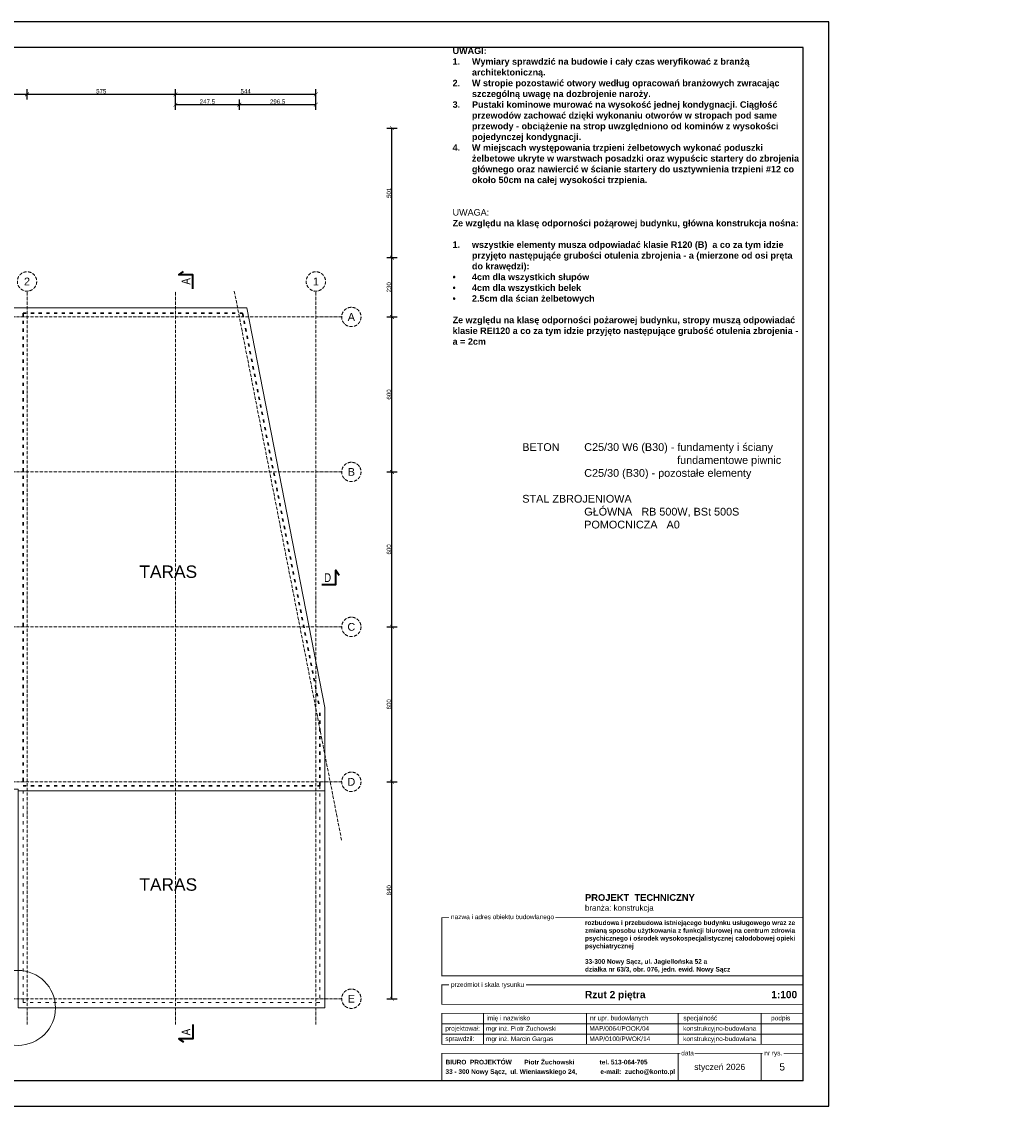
# Model space of a CAD drawing. Header units: inches. Extents: x 201967 to 338763, y -32705 to 30884.
# Tile 76 of 236: x 320951 to 324785, y -7407 to -3207. Entities that reach past the tile are written whole.
import ezdxf
from ezdxf.enums import TextEntityAlignment as Align

# ---------------------------------------------------------------- set-up
doc = ezdxf.new("R2010")
doc.units = ezdxf.units.IN
doc.header["$MEASUREMENT"] = 0
doc.linetypes.add('ACAD_ISO03W100', pattern=[30, 12, -18])
doc.linetypes.add('ACAD_ISO10W100', pattern=[18, 12, -3, 0, -3])
for name, color, linetype, lineweight in [('01 b KONSTRUKCJA belki', 92, 'ACAD_ISO03W100', 30), ('02 b ściany dziłowe cienkie', 6, 'ACAD_ISO03W100', 13), ('11 OSIE ściany', 2, 'ACAD_ISO10W100', 5), ('50 OPIS 1', 130, 'Continuous', 9), ('80 TABELA 1', 7, 'Continuous', 18), ('90 WYMIAR', 155, 'Continuous', 9), ('91 PRZEKROJE', 7, 'Continuous', 35), ('_proj_SCHODY', 2, 'Continuous', 9)]:
    doc.layers.add(name, color=color, linetype=linetype, lineweight=lineweight)
doc.styles.add('100 arial', font='arial.ttf', dxfattribs={"width": 0.8, "height": 17})
doc.styles.add('Arial-Bold', font='arialbd.ttf')
doc.styles.add('arialcce', font='arial.ttf')
doc.dimstyles.new('100', dxfattribs={"dimscale": 10, "dimtxt": 17, "dimasz": 1.5, "dimexe": 2, "dimexo": 2, "dimgap": 0.3, "dimtad": 1, "dimdec": 1, "dimrnd": 0.5, "dimdsep": 46, "dimtxsty": '100 arial', "dimblk": 'ARCHTICK', "dimcen": 10, "dimclrd": 256, "dimclre": 256, "dimclrt": 256, "dimadec": 0, "dimazin": 0, "dimtfac": 1, "dimtdec": 1, "dimtix": 1, "dimtmove": 1, "dimatfit": 3, "dimfxl": 2, "dimfxlon": 1, "dimtolj": 1, "dimarcsym": 0})

# ---------------------------------------------------------------- blocks, each defined once
blk = doc.blocks.new('1 osie 2 część BPPZ')
at = {"layer": '11 OSIE ściany'}
for p, q in [((0, -2740), (0, 100)), ((575, -2740), (575, 100)), ((803.1, 100), (1219, -2027.5)), ((1119, -2740), (1119, 100)), ((-95.3, 0), (1219, 0)), ((-95.3, -600), (1219, -600)), ((-95.3, -1200), (1219, -1200)), ((-95.3, -1800), (1219, -1800)), ((-95.3, -2640), (1219, -2640))]:
    blk.add_line(p, q, dxfattribs=at)
for centre in [(0, 137.5), (1119, 137.5), (1256.5, 0), (1256.5, -600), (1256.5, -1200), (1256.5, -1800), (1256.5, -2640)]:
    blk.add_circle(centre, 37.5, dxfattribs=at)
at = {"layer": '11 OSIE ściany', "style": 'arialcce'}
for s, p in [('2', (0, 137.5)), ('1', (1119, 137.5)), ('A', (1256.5, 0)), ('B', (1256.5, -600)), ('C', (1256.5, -1200)), ('D', (1256.5, -1800)), ('E', (1256.5, -2640))]:
    blk.add_text(s, height=30, dxfattribs=at).set_placement(p, align=Align.MIDDLE_CENTER)
blk = doc.blocks.new('tabelka Jagielońska')
at = {"linetype": 'Continuous'}
for p, q in [((-1238.6, 260), (-1238.6, 140)), ((-838.8, 260), (-838.8, 140)), ((-484, 260), (-484, 140)), ((-162.4, 260), (-162.4, 140)), ((0, 220), (-1400, 220)), ((0, 180), (-1400, 180)), ((-484, 105), (-484, 0)), ((-162.4, 105), (-162.4, 0.6))]:
    blk.add_line(p, q, dxfattribs=at)
at = {"linetype": 'Continuous', "const_width": 3}
for points in [[(-1371.7, 630.8), (-1400, 630.8), (-1400, 405.4), (0, 405.4), (0, 630.8), (-960.2, 630.8)], [(-1371.7, 370.4), (-1400, 370.4), (-1400, 295), (0, 295), (0, 370.4), (-1073.9, 370.4)], [(-476, 105), (-1400, 105), (-1400, 0), (0, 0), (0, 105), (-75.3, 105)], [(-156.8, 105), (-419.9, 105)]]:
    blk.add_lwpolyline(points, dxfattribs=at)
blk.add_lwpolyline([(-1400, 140), (0, 140), (0, 260), (-1400, 260)], close=True, dxfattribs=at)
at = {"linetype": 'Continuous'}
for s, style, p in [('nazwa i adres obiektu budowlanego', 'arialcce', (-1364.4, 624.7)), ('przedmiot i skala rysunku', 'arialcce', (-1364.4, 362.6)), ('imię i nazwisko', 'arialcce', (-1227, 232.9)), ('nr upr. budowlanych', 'arialcce', (-825.6, 232.9)), ('specjalność', 'arialcce', (-464.1, 232.9)), ('podpis', 'arialcce', (-124.1, 232.9)), ('projektował:', 'arialcce', (-1386, 192.8)), ('mgr inż. Piotr Żuchowski', 'arialcce', (-1228.8, 192.5)), ('MAP/0064/POOK/04', 'arialcce', (-828.3, 192.5)), ('konstrukcyjno-budowlana', 'arialcce', (-464.9, 192.5)), ('sprawdził:', 'arialcce', (-1386, 152.8)), ('mgr inż. Marcin Gargas', 'arialcce', (-1228.8, 152.5)), ('MAP/0100/PWOK/14', 'arialcce', (-828.3, 152.5)), ('konstrukcyjno-budowlana', 'arialcce', (-464.9, 152.5)), ('BIURO  PROJEKTÓW       Piotr Żuchowski              tel. 513-064-705', 'Arial-Bold', (-1385.6, 62.1)), ('data', 'arialcce', (-472.2, 97.2)), ('nr rys.', 'arialcce', (-150.7, 97.2)), ('33 - 300 Nowy Sącz,  ul. Wieniawskiego 24,             e-mail:  zucho@konto.pl', 'Arial-Bold', (-1385.6, 25.5))]:
    blk.add_text(s, height=17.98, dxfattribs=dict(at, style=style)).set_placement(p)
at = {"linetype": 'Continuous', "style": 'arialcce'}
blk.add_text('styczeń 2026', height=24, dxfattribs=at).set_placement((-323.2, 52.5), align=Align.MIDDLE_CENTER)
at = {"attachment_point": 4, "style": 'Arial-Bold'}
for s, insert, char_height, width in [('PROJEKT  TECHNICZNY', (-845.3, 708.4), 26, 867.176), ('{\\fArial|b0|i0|c238|p34;branża: konstrukcja}', (-845.3, 665.2), 22, 867.176), ('\\pt252;{\\C0;rozbudowa i przebudowa istniejącego budynku usługowego wraz ze zmianą sposobu użytkowania z funkcji biurowej na centrum zdrowia psychicznego i ośrodek wysokospecjalistycznej całodobowej opieki psychiatrycznej\\P\\P\\ptz;}33-300 Nowy Sącz, ul. Jagiellońska 52 a\\P\\pt252;działka nr 63/3, obr. 076, jedn. ewid. Nowy Sącz', (-845.3, 518.1), 18, 846.397)]:
    blk.add_mtext(s, dxfattribs=dict(at, insert=insert, char_height=char_height, width=width))
at = {"linetype": 'Continuous', "style": 'Arial-Bold'}
blk.add_attdef('TEMAT RYSUNKU', text='', height=28, dxfattribs=at).set_placement((-845.3, 332.7), align=Align.MIDDLE_LEFT)
blk.add_attdef('SKALA', text='', height=28, dxfattribs=at).set_placement((-23.2, 332.7), align=Align.MIDDLE_RIGHT)
at = {"linetype": 'Continuous', "style": 'arialcce'}
for tag, p in [('nr rys.', (-81.2, 52.5)), ('NR', (-81.2, -29.4))]:
    blk.add_attdef(tag, text='', height=28, dxfattribs=at).set_placement(p, align=Align.MIDDLE)
blk = doc.blocks.new('*U1185')
at = {"layer": '91 PRZEKROJE'}
for points in [[(-8832, 15694.4), (-8887, 15694.4), (-8887, 15749.4), (-8899.3, 15730.6)], [(-5983.5, 15694.4), (-5928.5, 15694.4), (-5928.5, 15749.4), (-5916.2, 15730.6)]]:
    blk.add_lwpolyline(points, dxfattribs=at)
at = {"layer": '91 PRZEKROJE', "color": 2, "char_height": 34, "style": '100 arial'}
for insert, attachment_point in [((-8873.9, 15738.4), 1), ((-5941.6, 15738.4), 3)]:
    blk.add_mtext_dynamic_manual_height_columns('A', width=64.078, gutter_width=85, heights=[0], dxfattribs=dict(at, insert=insert, attachment_point=attachment_point))
blk = doc.blocks.new('*U1165')
at = {"layer": '91 PRZEKROJE'}
for points in [[(-8832, 15694.4), (-8887, 15694.4), (-8887, 15749.4), (-8899.3, 15730.6)], [(-6680.2, 15694.4), (-6625.2, 15694.4), (-6625.2, 15749.4), (-6612.9, 15730.6)]]:
    blk.add_lwpolyline(points, dxfattribs=at)
at = {"layer": '91 PRZEKROJE', "color": 2, "char_height": 34, "attachment_point": 1, "style": '100 arial'}
for insert in [(-8873.6, 15738), (-6671.2, 15738)]:
    blk.add_mtext_dynamic_manual_height_columns('C', width=64.078, gutter_width=85, heights=[0], dxfattribs=dict(at, insert=insert))
blk = doc.blocks.new('1 przekroje jagielońska')
at = {"layer": '91 PRZEKROJE'}
for points in [[(-2172.1, 797.6), (-2172.1, 852.6), (-2227.1, 852.6), (-2208.2, 865)], [(-2172.1, -778), (-2172.1, -833), (-2117.1, -833)], [(-1887.1, -888), (-1887.1, -833), (-1942.1, -833)], [(-2633.5, -1035.9), (-2688.5, -1035.9), (-2688.5, -980.9), (-2700.8, -999.7)], [(22.9, -1035.9), (77.9, -1035.9), (77.9, -980.9), (90.2, -999.7)], [(-1887.1, -2052.9), (-1887.1, -2107.9), (-1942.1, -2107.9), (-1923.2, -2120.2)]]:
    blk.add_lwpolyline(points, dxfattribs=at)
at = {"layer": '91 PRZEKROJE', "rotation": 90}
for name, p in [('*U1165', (12125.5, 6977.2)), ('*U1185', (15217.9, 6092.2))]:
    blk.add_blockref(name, p, dxfattribs=at)
at = {"layer": '91 PRZEKROJE', "color": 2, "char_height": 34, "attachment_point": 1, "rotation": 90, "style": '100 arial'}
for insert in [(-2215.6, 810.8), (-1930.6, -2094.7)]:
    blk.add_mtext_dynamic_manual_height_columns('B', width=64.078, gutter_width=85, heights=[0], dxfattribs=dict(at, insert=insert))
at = {"layer": '91 PRZEKROJE', "color": 2, "char_height": 34, "attachment_point": 1, "style": '100 arial'}
for insert in [(-2675.1, -992.3), (31.9, -992.3)]:
    blk.add_mtext_dynamic_manual_height_columns('D', width=64.078, gutter_width=85, heights=[0], dxfattribs=dict(at, insert=insert))
blk = doc.blocks.new('1 opisy blok Szwedzka nowa część')
at = {"layer": '50 OPIS 1', "ltscale": 0.1, "char_height": 25, "width": 1358.071, "attachment_point": 1, "style": 'arialcce'}
for s, insert in [('\\A1;\\pi-75,l75,t75;{\\fArial|b1|i0|c238|p34;UWAGI: \\P1.^IWymiary sprawdzić na budowie i cały czas weryfikować z branżą architektoniczną.\\P2.^IW stropie pozostawić otwory według opracowań branżowych zwracając szczególną uwagę na dozbrojenie naroży.\\P3.^IPustaki kominowe murować na wysokość jednej kondygnacji. Ciągłość   przewodów zachować dzięki wykonaniu otworów w stropach pod same przewody - obciążenie na strop uwzględniono od kominów z wysokości pojedynczej kondygnacji.\\P4.^IW miejscach występowania trzpieni żelbetowych wykonać poduszki żelbetowe ukryte w warstwach posadzki oraz wypuścic startery do zbrojenia głównego oraz nawiercić w ścianie startery do usztywnienia trzpieni #12 co około 50cm na całej wysokości trzpienia.}', (-1358.1, 0)), ('\\A1;UWAGA: \\P{\\fArial|b1|i0|c238|p34;Ze względu na klasę odporności pożąrowej budynku, główna konstrukcja nośna:\\P\\P\\pi-75,l75,t75;1.^Iwszystkie elementy musza odpowiadać klasie R120 (B)  a co za tym idzie przyjęto następująće grubości otulenia zbrojenia - a (mierzone od osi pręta do krawędzi):\\P\\fSymbol|b1|i0|c2|p18;·^I\\fArial|b1|i0|c238|p34;4cm dla wszystkich słupów\\P\\fSymbol|b1|i0|c2|p18;·^I\\fArial|b1|i0|c238|p34;4cm dla wszystkich belek\\P\\fSymbol|b1|i0|c2|p18;·^I\\fArial|b1|i0|c238|p34;2.5cm dla ścian żelbetowych\\P\\pi0,l0,tz;\\P\\A0;Ze względu na klasę odporności pożarowej budynku, stropy muszą odpowiadać klasie REI120 a co za tym idzie przyjęto następujące grubość otulenia zbrojenia - a = 2cm\\fArial|b0|i0|c238|p34;\\H0.91667x;\\P\\A1;\\fArial|b1|i0|c238|p34;\\H1.0909x; ^I}', (-1358.1, -625.8))]:
    blk.add_mtext(s, dxfattribs=dict(at, insert=insert))
at = {"layer": '50 OPIS 1', "insert": (-1088.1, -1532.3), "char_height": 30, "width": 1400.682, "attachment_point": 1, "style": 'arialcce'}
blk.add_mtext('BETON   ^IC25/30 W6 (B30) - fundamenty i ściany \\P^I^I^I^I^Ifundamentowe piwnic\\P^I^IC25/30 (B30) - pozostałe elementy\\P^I\\PSTAL ZBROJENIOWA\\P^I^IGŁÓWNA   RB 500W, BSt 500S\\P^I^IPOMOCNICZA   A0', dxfattribs=at)
blk = doc.blocks.new('_ARCHTICK')
at = {"color": 0, "linetype": 'ByBlock', "const_width": 0.15}
blk.add_lwpolyline([(-0.5, -0.5), (0.5, 0.5)], dxfattribs=at)
blk = doc.blocks.new('*D1859')
at = {"layer": '90 WYMIAR', "lineweight": -2, "transparency": 16777216}
for p, q in [((322365.5, -6150.7), (322405.5, -6150.7)), ((322385.5, -6990.7), (322385.5, -6150.7)), ((322365.5, -6990.7), (322405.5, -6990.7))]:
    blk.add_line(p, q, dxfattribs=at)
at = {"layer": 'Defpoints', "color": 0, "transparency": 16777216}
for p in [(322190.5, -6150.7), (322385.5, -6150.7), (322190.5, -6990.7)]:
    blk.add_point(p, dxfattribs=at)
at = {"layer": '90 WYMIAR', "lineweight": -2, "transparency": 16777216, "xscale": 15, "yscale": 15, "zscale": 15}
for p, rotation in [((322385.5, -6150.7), 90), ((322385.5, -6990.7), 270)]:
    blk.add_blockref('_ARCHTICK', p, dxfattribs=dict(at, rotation=rotation))
at = {"layer": '90 WYMIAR', "transparency": 16777216, "insert": (322373.8, -6570.7), "char_height": 17, "attachment_point": 5, "rotation": 90, "style": '100 arial'}
blk.add_mtext('\\A1;840', dxfattribs=at)
blk = doc.blocks.new('*D1860')
at = {"layer": '90 WYMIAR', "lineweight": -2, "transparency": 16777216}
for p, q in [((322365.5, -5550.7), (322405.5, -5550.7)), ((322385.5, -6150.7), (322385.5, -5550.7)), ((322365.5, -6150.7), (322405.5, -6150.7))]:
    blk.add_line(p, q, dxfattribs=at)
at = {"layer": 'Defpoints', "color": 0, "transparency": 16777216}
for p in [(322190.5, -5550.7), (322385.5, -5550.7), (322190.5, -6150.7)]:
    blk.add_point(p, dxfattribs=at)
at = {"layer": '90 WYMIAR', "lineweight": -2, "transparency": 16777216, "xscale": 15, "yscale": 15, "zscale": 15}
for p, rotation in [((322385.5, -5550.7), 90), ((322385.5, -6150.7), 270)]:
    blk.add_blockref('_ARCHTICK', p, dxfattribs=dict(at, rotation=rotation))
at = {"layer": '90 WYMIAR', "transparency": 16777216, "insert": (322373.8, -5850.7), "char_height": 17, "attachment_point": 5, "rotation": 90, "style": '100 arial'}
blk.add_mtext('\\A1;600', dxfattribs=at)
blk = doc.blocks.new('*D1861')
at = {"layer": '90 WYMIAR', "lineweight": -2, "transparency": 16777216}
for p, q in [((322365.5, -4950.7), (322405.5, -4950.7)), ((322385.5, -5550.7), (322385.5, -4950.7)), ((322365.5, -5550.7), (322405.5, -5550.7))]:
    blk.add_line(p, q, dxfattribs=at)
at = {"layer": 'Defpoints', "color": 0, "transparency": 16777216}
for p in [(322190.5, -4950.7), (322385.5, -4950.7), (322190.5, -5550.7)]:
    blk.add_point(p, dxfattribs=at)
at = {"layer": '90 WYMIAR', "lineweight": -2, "transparency": 16777216, "xscale": 15, "yscale": 15, "zscale": 15}
for p, rotation in [((322385.5, -4950.7), 90), ((322385.5, -5550.7), 270)]:
    blk.add_blockref('_ARCHTICK', p, dxfattribs=dict(at, rotation=rotation))
at = {"layer": '90 WYMIAR', "transparency": 16777216, "insert": (322373.8, -5250.7), "char_height": 17, "attachment_point": 5, "rotation": 90, "style": '100 arial'}
blk.add_mtext('\\A1;600', dxfattribs=at)
blk = doc.blocks.new('*D1862')
at = {"layer": '90 WYMIAR', "lineweight": -2, "transparency": 16777216}
for p, q in [((322365.5, -4350.7), (322405.5, -4350.7)), ((322385.5, -4950.7), (322385.5, -4350.7)), ((322365.5, -4950.7), (322405.5, -4950.7))]:
    blk.add_line(p, q, dxfattribs=at)
at = {"layer": 'Defpoints', "color": 0, "transparency": 16777216}
for p in [(322190.5, -4350.7), (322385.5, -4350.7), (322190.5, -4950.7)]:
    blk.add_point(p, dxfattribs=at)
at = {"layer": '90 WYMIAR', "lineweight": -2, "transparency": 16777216, "xscale": 15, "yscale": 15, "zscale": 15}
for p, rotation in [((322385.5, -4350.7), 90), ((322385.5, -4950.7), 270)]:
    blk.add_blockref('_ARCHTICK', p, dxfattribs=dict(at, rotation=rotation))
at = {"layer": '90 WYMIAR', "transparency": 16777216, "insert": (322373.8, -4650.7), "char_height": 17, "attachment_point": 5, "rotation": 90, "style": '100 arial'}
blk.add_mtext('\\A1;600', dxfattribs=at)
blk = doc.blocks.new('*D1854')
at = {"layer": '90 WYMIAR', "lineweight": -2, "transparency": 16777216}
for p, q in [((320971.5, -3508.5), (320971.5, -3468.5)), ((319964.1, -3488.5), (319964.1, -3508.5)), ((319964.1, -3488.5), (320971.5, -3488.5))]:
    blk.add_line(p, q, dxfattribs=at)
at = {"layer": 'Defpoints', "color": 0, "transparency": 16777216}
for p in [(319964.1, -3480.7), (320971.5, -3488.5), (320971.5, -4250.7)]:
    blk.add_point(p, dxfattribs=at)
at = {"layer": '90 WYMIAR', "lineweight": -2, "transparency": 16777216, "xscale": 15, "yscale": 15, "zscale": 15, "rotation": 180}
blk.add_blockref('_ARCHTICK', (319964.1, -3488.5), dxfattribs=at)
at = {"layer": '90 WYMIAR', "lineweight": -2, "transparency": 16777216, "xscale": 15, "yscale": 15, "zscale": 15}
blk.add_blockref('_ARCHTICK', (320971.5, -3488.5), dxfattribs=at)
at = {"layer": '90 WYMIAR', "transparency": 16777216, "insert": (320467.8, -3476.8), "char_height": 17, "attachment_point": 5, "style": '100 arial'}
blk.add_mtext('\\A1;1007.5', dxfattribs=at)
blk = doc.blocks.new('*D1864')
at = {"layer": '90 WYMIAR', "lineweight": -2, "transparency": 16777216}
for p, q in [((320971.5, -3508.5), (320971.5, -3468.5)), ((321546.5, -3508.5), (321546.5, -3468.5)), ((320971.5, -3488.5), (321546.5, -3488.5))]:
    blk.add_line(p, q, dxfattribs=at)
at = {"layer": 'Defpoints', "color": 0, "transparency": 16777216}
for p in [(321546.5, -3488.5), (320971.5, -4250.7), (321546.5, -4250.7)]:
    blk.add_point(p, dxfattribs=at)
at = {"layer": '90 WYMIAR', "lineweight": -2, "transparency": 16777216, "xscale": 15, "yscale": 15, "zscale": 15, "rotation": 180}
blk.add_blockref('_ARCHTICK', (320971.5, -3488.5), dxfattribs=at)
at = {"layer": '90 WYMIAR', "lineweight": -2, "transparency": 16777216, "xscale": 15, "yscale": 15, "zscale": 15}
blk.add_blockref('_ARCHTICK', (321546.5, -3488.5), dxfattribs=at)
at = {"layer": '90 WYMIAR', "transparency": 16777216, "insert": (321259, -3476.8), "char_height": 17, "attachment_point": 5, "style": '100 arial'}
blk.add_mtext('\\A1;575', dxfattribs=at)
blk = doc.blocks.new('*D1865')
at = {"layer": '90 WYMIAR', "lineweight": -2, "transparency": 16777216}
for p, q in [((321546.5, -3508.5), (321546.5, -3468.5)), ((322090.5, -3508.5), (322090.5, -3468.5)), ((321546.5, -3488.5), (322090.5, -3488.5))]:
    blk.add_line(p, q, dxfattribs=at)
at = {"layer": 'Defpoints', "color": 0, "transparency": 16777216}
for p in [(322090.5, -3488.5), (321546.5, -4250.7), (322090.5, -4250.7)]:
    blk.add_point(p, dxfattribs=at)
at = {"layer": '90 WYMIAR', "lineweight": -2, "transparency": 16777216, "xscale": 15, "yscale": 15, "zscale": 15, "rotation": 180}
blk.add_blockref('_ARCHTICK', (321546.5, -3488.5), dxfattribs=at)
at = {"layer": '90 WYMIAR', "lineweight": -2, "transparency": 16777216, "xscale": 15, "yscale": 15, "zscale": 15}
blk.add_blockref('_ARCHTICK', (322090.5, -3488.5), dxfattribs=at)
at = {"layer": '90 WYMIAR', "transparency": 16777216, "insert": (321818.5, -3476.8), "char_height": 17, "attachment_point": 5, "style": '100 arial'}
blk.add_mtext('\\A1;544', dxfattribs=at)
blk = doc.blocks.new('*D1869')
at = {"layer": '90 WYMIAR', "lineweight": -2, "transparency": 16777216}
for p, q in [((322365.5, -4120.7), (322405.5, -4120.7)), ((322385.5, -4350.7), (322385.5, -4120.7)), ((322365.5, -4350.7), (322405.5, -4350.7))]:
    blk.add_line(p, q, dxfattribs=at)
at = {"layer": 'Defpoints', "color": 0, "transparency": 16777216}
for p in [(320064.1, -4120.7), (322385.5, -4120.7), (322190.5, -4350.7)]:
    blk.add_point(p, dxfattribs=at)
at = {"layer": '90 WYMIAR', "lineweight": -2, "transparency": 16777216, "xscale": 15, "yscale": 15, "zscale": 15}
for p, rotation in [((322385.5, -4120.7), 90), ((322385.5, -4350.7), 270)]:
    blk.add_blockref('_ARCHTICK', p, dxfattribs=dict(at, rotation=rotation))
at = {"layer": '90 WYMIAR', "transparency": 16777216, "insert": (322373.8, -4235.7), "char_height": 17, "attachment_point": 5, "rotation": 90, "style": '100 arial'}
blk.add_mtext('\\A1;230', dxfattribs=at)
blk = doc.blocks.new('*D1870')
at = {"layer": '90 WYMIAR', "lineweight": -2, "transparency": 16777216}
for p, q in [((322365.5, -3619.4), (322405.5, -3619.4)), ((322385.5, -4120.7), (322385.5, -3619.4)), ((322365.5, -4120.7), (322405.5, -4120.7))]:
    blk.add_line(p, q, dxfattribs=at)
at = {"layer": 'Defpoints', "color": 0, "transparency": 16777216}
for p in [(319964.1, -3619.4), (322385.5, -3619.4), (320064.1, -4120.7)]:
    blk.add_point(p, dxfattribs=at)
at = {"layer": '90 WYMIAR', "lineweight": -2, "transparency": 16777216, "xscale": 15, "yscale": 15, "zscale": 15}
for p, rotation in [((322385.5, -3619.4), 90), ((322385.5, -4120.7), 270)]:
    blk.add_blockref('_ARCHTICK', p, dxfattribs=dict(at, rotation=rotation))
at = {"layer": '90 WYMIAR', "transparency": 16777216, "insert": (322373.8, -3870), "char_height": 17, "attachment_point": 5, "rotation": 90, "style": '100 arial'}
blk.add_mtext('\\A1;501', dxfattribs=at)
blk = doc.blocks.new('*D1849')
at = {"layer": '90 WYMIAR', "lineweight": -2, "transparency": 16777216}
for p, q in [((321546.5, -3548.5), (321546.5, -3508.5)), ((321794.2, -3548.5), (321794.2, -3508.5)), ((321546.5, -3528.5), (321794.2, -3528.5))]:
    blk.add_line(p, q, dxfattribs=at)
at = {"layer": 'Defpoints', "color": 0, "transparency": 16777216}
for p in [(321794.2, -3528.5), (321546.5, -4290.7), (321794.2, -4350.7)]:
    blk.add_point(p, dxfattribs=at)
at = {"layer": '90 WYMIAR', "lineweight": -2, "transparency": 16777216, "xscale": 15, "yscale": 15, "zscale": 15, "rotation": 180}
blk.add_blockref('_ARCHTICK', (321546.5, -3528.5), dxfattribs=at)
at = {"layer": '90 WYMIAR', "lineweight": -2, "transparency": 16777216, "xscale": 15, "yscale": 15, "zscale": 15}
blk.add_blockref('_ARCHTICK', (321794.2, -3528.5), dxfattribs=at)
at = {"layer": '90 WYMIAR', "transparency": 16777216, "insert": (321670.3, -3516.8), "char_height": 17, "attachment_point": 5, "style": '100 arial'}
blk.add_mtext('\\A1;247.5', dxfattribs=at)
blk = doc.blocks.new('*D1857')
at = {"layer": '90 WYMIAR', "lineweight": -2, "transparency": 16777216}
for p, q in [((321794.2, -3548.5), (321794.2, -3508.5)), ((322090.5, -3548.5), (322090.5, -3508.5)), ((321794.2, -3528.5), (322090.5, -3528.5))]:
    blk.add_line(p, q, dxfattribs=at)
at = {"layer": 'Defpoints', "color": 0, "transparency": 16777216}
for p in [(322090.5, -3528.5), (321794.2, -4350.7), (322090.5, -4350.7)]:
    blk.add_point(p, dxfattribs=at)
at = {"layer": '90 WYMIAR', "lineweight": -2, "transparency": 16777216, "xscale": 15, "yscale": 15, "zscale": 15, "rotation": 180}
blk.add_blockref('_ARCHTICK', (321794.2, -3528.5), dxfattribs=at)
at = {"layer": '90 WYMIAR', "lineweight": -2, "transparency": 16777216, "xscale": 15, "yscale": 15, "zscale": 15}
blk.add_blockref('_ARCHTICK', (322090.5, -3528.5), dxfattribs=at)
at = {"layer": '90 WYMIAR', "transparency": 16777216, "insert": (321942.3, -3516.8), "char_height": 17, "attachment_point": 5, "style": '100 arial'}
blk.add_mtext('\\A1;296.5', dxfattribs=at)

msp = doc.modelspace()

# ---------------------------------------------------------------- linework, layer by layer
at = {"layer": '01 b KONSTRUKCJA belki'}
for p, q in [((320956.52, -4335.66), (321806.5, -4335.66)), ((320956.52, -4335.66), (320956.52, -6165.66)), ((321806.5, -4335.66), (322105.52, -5865.19)), ((322105.52, -6165.66), (322105.52, -5865.19)), ((320956.52, -6165.66), (322105.52, -6165.66))]:
    msp.add_line(p, q, dxfattribs=at)
at = {"layer": '02 b ściany dziłowe cienkie'}
msp.add_lwpolyline([(322105.52, -6165.66), (322105.52, -7005.66), (320956.52, -7005.66), (320956.52, -6165.66)], dxfattribs=at)
at = {"layer": '_proj_SCHODY', "color": 2}
msp.add_line((320936.74, -6185.66), (322125.46, -6185.66), dxfattribs=at)
msp.add_lwpolyline([(319019.12, -3612.75), (319999.12, -3583.35), (319999.12, -4315.62), (321822.97, -4315.66), (322125.46, -5862.96), (322125.47, -7026.05), (320936.52, -7026.06), (320936.74, -6179.66), (319670.74, -6179.66), (319670.75, -6081.66), (316934.74, -6081.66), (316934.74, -4085.66), (319019.12, -4085.66)], close=True, dxfattribs=at)
msp.add_circle((320936.52, -7026.06), 145.1, dxfattribs=at)
at = {"layer": 'Defpoints'}
for points in [[(316578.43, -7407.22), (324078.43, -7407.22), (324078.43, -3207.22), (316578.43, -3207.22)], [(316678.43, -7307.22), (323978.43, -7307.22), (323978.43, -3307.22), (316678.43, -3307.22)]]:
    msp.add_lwpolyline(points, close=True, dxfattribs=at)

# ---------------------------------------------------------------- block references
at = {"layer": '11 OSIE ściany'}
msp.add_blockref('1 osie 2 część BPPZ', (320971.52, -4350.66), dxfattribs=at)
at = {"layer": '50 OPIS 1'}
msp.add_blockref('1 opisy blok Szwedzka nowa część', (323978.43, -3307.22), dxfattribs=at)
at = {"layer": '80 TABELA 1', "linetype": 'Continuous'}
ref = msp.add_blockref('tabelka Jagielońska', (323978.43, -7307.22), dxfattribs=at)
ref.add_attrib('nr rys.', '5', dxfattribs={"layer": '0', "linetype": 'Continuous', "height": 28, "style": 'arialcce'}).set_placement((323897.23, -7254.72), align=Align.MIDDLE)
ref.add_attrib('TEMAT RYSUNKU', 'Rzut 2 piętra', dxfattribs={"layer": '0', "linetype": 'Continuous', "height": 28, "style": 'Arial-Bold'}).set_placement((323133.17, -6974.52), align=Align.MIDDLE_LEFT)
ref.add_attrib('SKALA', '1:100', dxfattribs={"layer": '0', "linetype": 'Continuous', "height": 28, "style": 'Arial-Bold'}).set_placement((323955.23, -6974.52), align=Align.MIDDLE_RIGHT)
at = {"layer": '91 PRZEKROJE'}
msp.add_blockref('1 przekroje jagielońska', (322090.52, -4350.66), dxfattribs=at)

# ---------------------------------------------------------------- texts
at = {"color": 7, "char_height": 48, "width": 12610.1806, "attachment_point": 4, "rotation": 360, "style": 'arialcce'}
for insert in [(321406.92, -5337.29), (321406.92, -6548.81)]:
    msp.add_mtext('TARAS', dxfattribs=dict(at, insert=insert))

# ---------------------------------------------------------------- dimensions: what is measured, and where the dimension line sits
at = {"layer": '90 WYMIAR'}
for base, p1, p2, picture, middle in [((320971.52, -3488.47), (319964.12, -3480.66), (320971.52, -4250.66), '*D1854', (320467.82, -3476.79)), ((321546.52, -3488.47), (320971.52, -4250.66), (321546.52, -4250.66), '*D1864', (321259.02, -3476.82)), ((322090.52, -3488.47), (321546.52, -4250.66), (322090.52, -4250.66), '*D1865', (321818.52, -3476.82)), ((321794.15, -3528.47), (321546.52, -4290.66), (321794.15, -4350.66), '*D1849', (321670.34, -3516.79)), ((322090.52, -3528.47), (321794.15, -4350.66), (322090.52, -4350.66), '*D1857', (321942.34, -3516.79))]:
    dim = msp.add_linear_dim(base=base, p1=p1, p2=p2, dimstyle='100', dxfattribs=at)
    dim.commit()
    dim.dimension.update_dxf_attribs({"geometry": picture, "text_midpoint": middle})
for base, p1, p2, picture, middle in [((322385.52, -3619.42), (320064.12, -4120.66), (319964.12, -3619.42), '*D1870', (322373.84, -3870.04)), ((322385.52, -4120.66), (322190.52, -4350.66), (320064.12, -4120.66), '*D1869', (322373.83, -4235.66)), ((322385.52, -4350.66), (322190.52, -4950.66), (322190.52, -4350.66), '*D1862', (322373.84, -4650.66)), ((322385.52, -4950.66), (322190.52, -5550.66), (322190.52, -4950.66), '*D1861', (322373.84, -5250.66)), ((322385.52, -5550.66), (322190.52, -6150.66), (322190.52, -5550.66), '*D1860', (322373.84, -5850.66)), ((322385.52, -6150.66), (322190.52, -6990.66), (322190.52, -6150.66), '*D1859', (322373.84, -6570.66))]:
    dim = msp.add_linear_dim(base=base, p1=p1, p2=p2, angle=90, dimstyle='100', dxfattribs=at)
    dim.commit()
    dim.dimension.update_dxf_attribs({"geometry": picture, "text_midpoint": middle})

doc.saveas('drawing.dxf')
